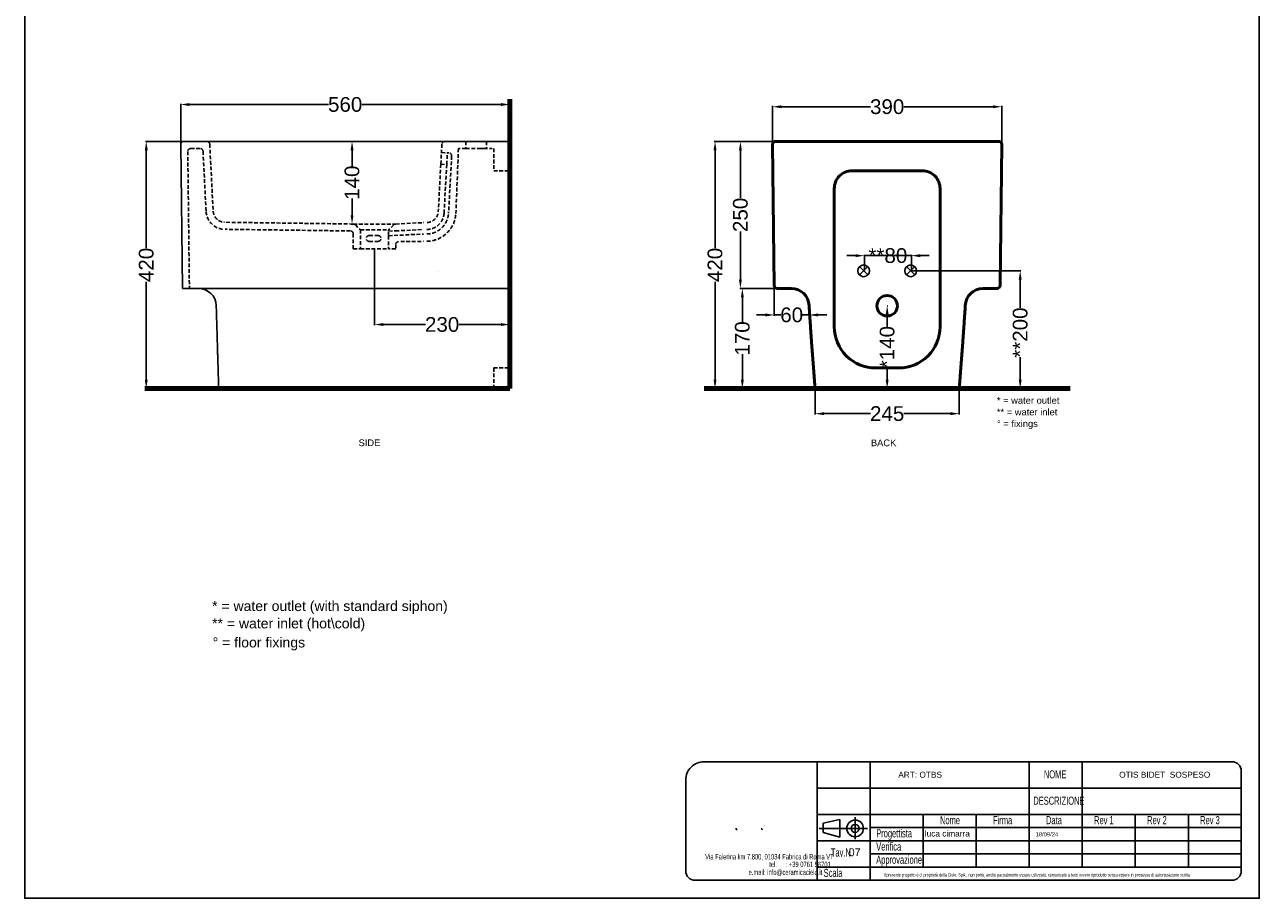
# Model space of a CAD drawing. Header units: millimetres. Extents: x -27314 to -21445, y -2449 to 6899.
# Tile 1 of 3: x -23545 to -21445, y -2449 to -964. Entities that reach past the tile are written whole.
import ezdxf

# ---------------------------------------------------------------- set-up
doc = ezdxf.new("R2010")
doc.units = ezdxf.units.MM
doc.header["$MEASUREMENT"] = 0
doc.linetypes.add('DASHED2', pattern=[9.525, 6.35, -3.175])
doc.layers.add('Attacchi_Scarico', color=2, linetype='Continuous')
doc.layers.add('Quote', color=4, linetype='Continuous')
for name, color, linetype, lineweight in [('Sezione', 1, 'Continuous', 50), ('sezione linea', 6, 'Continuous', 80), ('tratteggiate', 5, 'DASHED2', 0), ('Vista', 8, 'Continuous', 15)]:
    doc.layers.add(name, color=color, linetype=linetype, lineweight=lineweight)
doc.styles.add('SLDTEXTSTYLE1', font='TXT', dxfattribs={"width": 0.605})
doc.styles.get("Standard").update_dxf_attribs({"font": 'arial.ttf'})
doc.dimstyles.new('ISO-25', dxfattribs={"dimtxt": 25, "dimasz": 15, "dimexe": 1.25, "dimexo": 0.625, "dimtad": 0, "dimdec": 0, "dimrnd": 5, "dimtxsty": 'Standard', "dimcen": 2.5, "dimadec": 0, "dimazin": 0, "dimtfac": 1, "dimtdec": 0, "dimtmove": 0, "dimatfit": 3, "dimfxl": 1, "dimarcsym": 0})

# ---------------------------------------------------------------- blocks, each defined once
blk = doc.blocks.new('*D449')
at = {"layer": 'Defpoints', "color": 0, "transparency": 16777216}
for p in [(-23275.1, -1162.7), (-23338.6, -1582.7), (-23230.7, -1582.7)]:
    blk.add_point(p, dxfattribs=at)
at = {"layer": 'Quote', "color": 0, "lineweight": -2, "transparency": 16777216}
for p, q in [((-23275.7, -1162.7), (-23339.9, -1162.7)), ((-23338.6, -1177.7), (-23338.6, -1344)), ((-23338.6, -1567.7), (-23338.6, -1401.4)), ((-23231.4, -1582.7), (-23339.9, -1582.7))]:
    blk.add_line(p, q, dxfattribs=at)
at = {"layer": 'Quote', "color": 0, "transparency": 16777216}
for points in [[(-23341.1, -1177.7), (-23336.1, -1177.7), (-23338.6, -1162.7)], [(-23341.1, -1567.7), (-23336.1, -1567.7), (-23338.6, -1582.7)]]:
    blk.add_solid(points, dxfattribs=at)
at = {"layer": 'Quote', "color": 0, "transparency": 16777216, "insert": (-23338.6, -1372.7), "char_height": 25, "attachment_point": 5, "rotation": 90}
blk.add_mtext('420', dxfattribs=at)
blk = doc.blocks.new('*D457')
at = {"layer": 'Defpoints', "color": 0, "transparency": 16777216}
for p in [(-22328, -1162.7), (-22268.4, -1162.7), (-22265.1, -1412.5)]:
    blk.add_point(p, dxfattribs=at)
at = {"layer": 'Quote', "color": 0, "lineweight": -2, "transparency": 16777216}
for p, q in [((-22269, -1162.7), (-22329.2, -1162.7)), ((-22328, -1177.7), (-22328, -1259.2)), ((-22328, -1397.5), (-22328, -1316)), ((-22265.7, -1412.5), (-22329.2, -1412.5))]:
    blk.add_line(p, q, dxfattribs=at)
at = {"layer": 'Quote', "color": 0, "transparency": 16777216}
for points in [[(-22330.5, -1177.7), (-22325.5, -1177.7), (-22328, -1162.7)], [(-22330.5, -1397.5), (-22325.5, -1397.5), (-22328, -1412.5)]]:
    blk.add_solid(points, dxfattribs=at)
at = {"layer": 'Quote', "color": 0, "transparency": 16777216, "insert": (-22328, -1287.6), "char_height": 25, "attachment_point": 5, "rotation": 90}
blk.add_mtext('250', dxfattribs=at)
blk = doc.blocks.new('*D433')
at = {"layer": 'Defpoints', "color": 0, "transparency": 16777216}
for p in [(-22265.1, -1412.5), (-22324.7, -1582.7), (-22265.1, -1582.7)]:
    blk.add_point(p, dxfattribs=at)
at = {"layer": 'Quote', "color": 0, "lineweight": -2, "transparency": 16777216}
for p, q in [((-22265.7, -1412.5), (-22326, -1412.5)), ((-22324.7, -1427.5), (-22324.7, -1470.6)), ((-22324.7, -1567.7), (-22324.7, -1524.6)), ((-22265.7, -1582.7), (-22326, -1582.7))]:
    blk.add_line(p, q, dxfattribs=at)
at = {"layer": 'Quote', "color": 0, "transparency": 16777216}
for points in [[(-22327.2, -1427.5), (-22322.2, -1427.5), (-22324.7, -1412.5)], [(-22327.2, -1567.7), (-22322.2, -1567.7), (-22324.7, -1582.7)]]:
    blk.add_solid(points, dxfattribs=at)
at = {"layer": 'Quote', "color": 0, "transparency": 16777216, "insert": (-22324.7, -1497.6), "char_height": 25, "attachment_point": 5, "rotation": 90}
blk.add_mtext('170', dxfattribs=at)
blk = doc.blocks.new('*D434')
at = {"layer": 'Defpoints', "color": 0, "transparency": 16777216}
for p in [(-22268.4, -1162.7), (-22371.2, -1582.7), (-22265.1, -1582.7)]:
    blk.add_point(p, dxfattribs=at)
at = {"layer": 'Quote', "color": 0, "lineweight": -2, "transparency": 16777216}
for p, q in [((-22269, -1162.7), (-22372.5, -1162.7)), ((-22371.2, -1177.7), (-22371.2, -1344)), ((-22371.2, -1567.7), (-22371.2, -1401.4)), ((-22265.7, -1582.7), (-22372.5, -1582.7))]:
    blk.add_line(p, q, dxfattribs=at)
at = {"layer": 'Quote', "color": 0, "transparency": 16777216}
for points in [[(-22373.7, -1177.7), (-22368.7, -1177.7), (-22371.2, -1162.7)], [(-22373.7, -1567.7), (-22368.7, -1567.7), (-22371.2, -1582.7)]]:
    blk.add_solid(points, dxfattribs=at)
at = {"layer": 'Quote', "color": 0, "transparency": 16777216, "insert": (-22371.2, -1372.7), "char_height": 25, "attachment_point": 5, "rotation": 90}
blk.add_mtext('420', dxfattribs=at)
blk = doc.blocks.new('*D429')
at = {"layer": 'Attacchi_Scarico', "color": 0, "lineweight": -2, "transparency": 16777216}
for p, q in [((-22077.7, -1442.1), (-22077.1, -1442.1)), ((-22078.4, -1457.1), (-22078.4, -1477.2)), ((-22078.4, -1567.7), (-22078.4, -1547.5)), ((-22075.1, -1582.7), (-22079.6, -1582.7))]:
    blk.add_line(p, q, dxfattribs=at)
at = {"layer": 'Attacchi_Scarico', "color": 0, "transparency": 16777216}
for points in [[(-22080.9, -1457.1), (-22075.9, -1457.1), (-22078.4, -1442.1)], [(-22080.9, -1567.7), (-22075.9, -1567.7), (-22078.4, -1582.7)]]:
    blk.add_solid(points, dxfattribs=at)
at = {"layer": 'Defpoints', "color": 0, "transparency": 16777216}
for p in [(-22078.4, -1442.1), (-22078.4, -1442.1), (-22074.5, -1582.7)]:
    blk.add_point(p, dxfattribs=at)
at = {"layer": 'Attacchi_Scarico', "color": 0, "transparency": 16777216, "insert": (-22078.4, -1512.4), "char_height": 25, "attachment_point": 5, "rotation": 90}
blk.add_mtext('*140', dxfattribs=at)
blk = doc.blocks.new('*D430')
at = {"layer": 'Attacchi_Scarico', "color": 0, "lineweight": -2, "transparency": 16777216}
for p, q in [((-22036.6, -1382.7), (-21850.9, -1382.7)), ((-21852.1, -1397.7), (-21852.1, -1445.7)), ((-21852.1, -1567.7), (-21852.1, -1529.6)), ((-22067.5, -1582.7), (-21850.9, -1582.7))]:
    blk.add_line(p, q, dxfattribs=at)
at = {"layer": 'Attacchi_Scarico', "color": 0, "transparency": 16777216}
for points in [[(-21854.6, -1397.7), (-21849.6, -1397.7), (-21852.1, -1382.7)], [(-21854.6, -1567.7), (-21849.6, -1567.7), (-21852.1, -1582.7)]]:
    blk.add_solid(points, dxfattribs=at)
at = {"layer": 'Defpoints', "color": 0, "transparency": 16777216}
for p in [(-22037.2, -1382.7), (-21852.1, -1382.7), (-22068.2, -1582.7)]:
    blk.add_point(p, dxfattribs=at)
at = {"layer": 'Attacchi_Scarico', "color": 0, "transparency": 16777216, "insert": (-21852.1, -1487.7), "char_height": 25, "attachment_point": 5, "rotation": 90}
blk.add_mtext('**200', dxfattribs=at)
blk = doc.blocks.new('*D431')
at = {"layer": 'Attacchi_Scarico', "color": 0, "lineweight": -2, "transparency": 16777216}
for p, q in [((-22132.2, -1356.9), (-22147.2, -1356.9)), ((-22117.2, -1382), (-22117.2, -1355.7)), ((-22117.2, -1356.9), (-22037.2, -1356.9)), ((-22037.2, -1382), (-22037.2, -1355.7)), ((-22022.2, -1356.9), (-22007.2, -1356.9))]:
    blk.add_line(p, q, dxfattribs=at)
at = {"layer": 'Attacchi_Scarico', "color": 0, "transparency": 16777216}
for points in [[(-22132.2, -1354.4), (-22132.2, -1359.4), (-22117.2, -1356.9)], [(-22022.2, -1354.4), (-22022.2, -1359.4), (-22037.2, -1356.9)]]:
    blk.add_solid(points, dxfattribs=at)
at = {"layer": 'Defpoints', "color": 0, "transparency": 16777216}
for p in [(-22037.2, -1356.9), (-22117.2, -1382.7), (-22037.2, -1382.7)]:
    blk.add_point(p, dxfattribs=at)
at = {"layer": 'Attacchi_Scarico', "color": 0, "transparency": 16777216, "insert": (-22077.2, -1356.9), "char_height": 25, "attachment_point": 5}
blk.add_mtext('**80', dxfattribs=at)
blk = doc.blocks.new('*D451')
at = {"layer": 'Defpoints', "color": 0, "transparency": 16777216}
for p in [(-23280.1, -1100), (-23280.1, -1167.7), (-22720.4, -1162.7)]:
    blk.add_point(p, dxfattribs=at)
at = {"layer": 'Quote', "color": 0, "lineweight": -2, "transparency": 16777216}
for p, q in [((-23280.1, -1167), (-23280.1, -1098.8)), ((-23265.1, -1100), (-23028.5, -1100)), ((-22735.4, -1100), (-22972.1, -1100)), ((-22720.4, -1162), (-22720.4, -1098.8))]:
    blk.add_line(p, q, dxfattribs=at)
at = {"layer": 'Quote', "color": 0, "transparency": 16777216}
for points in [[(-23265.1, -1097.5), (-23265.1, -1102.5), (-23280.1, -1100)], [(-22735.4, -1097.5), (-22735.4, -1102.5), (-22720.4, -1100)]]:
    blk.add_solid(points, dxfattribs=at)
at = {"layer": 'Quote', "color": 0, "transparency": 16777216, "insert": (-23000.3, -1100), "char_height": 25, "attachment_point": 5}
blk.add_mtext('560', dxfattribs=at)
blk = doc.blocks.new('*D447')
at = {"layer": 'Defpoints', "color": 0, "transparency": 16777216}
for p in [(-21883.4, -1103.8), (-22273.4, -1167.7), (-21883.4, -1167.7)]:
    blk.add_point(p, dxfattribs=at)
at = {"layer": 'Quote', "color": 0, "lineweight": -2, "transparency": 16777216}
for p, q in [((-22273.4, -1167), (-22273.4, -1102.5)), ((-22258.4, -1103.8), (-22106.6, -1103.8)), ((-21898.4, -1103.8), (-22050.2, -1103.8)), ((-21883.4, -1167), (-21883.4, -1102.5))]:
    blk.add_line(p, q, dxfattribs=at)
at = {"layer": 'Quote', "color": 0, "transparency": 16777216}
for points in [[(-22258.4, -1101.3), (-22258.4, -1106.3), (-22273.4, -1103.8)], [(-21898.4, -1101.3), (-21898.4, -1106.3), (-21883.4, -1103.8)]]:
    blk.add_solid(points, dxfattribs=at)
at = {"layer": 'Quote', "color": 0, "transparency": 16777216, "insert": (-22078.4, -1103.8), "char_height": 25, "attachment_point": 5}
blk.add_mtext('390', dxfattribs=at)
blk = doc.blocks.new('*D452')
at = {"layer": 'Defpoints', "color": 0, "transparency": 16777216}
for p in [(-22950.4, -1345.1), (-22720.4, -1412.7), (-22950.4, -1474)]:
    blk.add_point(p, dxfattribs=at)
at = {"layer": 'Quote', "color": 0, "lineweight": -2, "transparency": 16777216}
for p, q in [((-22950.4, -1345.7), (-22950.4, -1475.3)), ((-22720.4, -1413.3), (-22720.4, -1475.3)), ((-22935.4, -1474), (-22863.8, -1474)), ((-22735.4, -1474), (-22807, -1474))]:
    blk.add_line(p, q, dxfattribs=at)
at = {"layer": 'Quote', "color": 0, "transparency": 16777216}
for points in [[(-22935.4, -1471.5), (-22935.4, -1476.5), (-22950.4, -1474)], [(-22735.4, -1471.5), (-22735.4, -1476.5), (-22720.4, -1474)]]:
    blk.add_solid(points, dxfattribs=at)
at = {"layer": 'Quote', "color": 0, "transparency": 16777216, "insert": (-22835.4, -1474), "char_height": 25, "attachment_point": 5}
blk.add_mtext('230', dxfattribs=at)
blk = doc.blocks.new('*D470')
at = {"layer": 'Defpoints', "color": 0, "transparency": 16777216}
for p in [(-22988.6, -1162.7), (-22986.7, -1162.7), (-22986.7, -1303.1)]:
    blk.add_point(p, dxfattribs=at)
at = {"layer": 'Quote', "color": 0, "lineweight": -2, "transparency": 16777216}
for p, q in [((-22987.3, -1162.7), (-22989.9, -1162.7)), ((-22988.6, -1177.7), (-22988.6, -1205.9)), ((-22988.6, -1288.1), (-22988.6, -1259.9)), ((-22987.3, -1303.1), (-22989.9, -1303.1))]:
    blk.add_line(p, q, dxfattribs=at)
at = {"layer": 'Quote', "color": 0, "transparency": 16777216}
for points in [[(-22991.1, -1177.7), (-22986.1, -1177.7), (-22988.6, -1162.7)], [(-22991.1, -1288.1), (-22986.1, -1288.1), (-22988.6, -1303.1)]]:
    blk.add_solid(points, dxfattribs=at)
at = {"layer": 'Quote', "color": 0, "transparency": 16777216, "insert": (-22988.6, -1232.9), "char_height": 25, "attachment_point": 5, "rotation": 90}
blk.add_mtext('140', dxfattribs=at)
blk = doc.blocks.new('*D486')
at = {"layer": 'Defpoints', "color": 0, "transparency": 16777216}
for p in [(-22270.4, -1407.6), (-22211.2, -1441.8), (-22270.4, -1457.7)]:
    blk.add_point(p, dxfattribs=at)
at = {"layer": 'Quote', "color": 0, "lineweight": -2, "transparency": 16777216}
for p, q in [((-22270.4, -1408.2), (-22270.4, -1459)), ((-22211.2, -1442.4), (-22211.2, -1459)), ((-22285.4, -1457.7), (-22300.4, -1457.7)), ((-22270.4, -1457.7), (-22259.4, -1457.7)), ((-22211.2, -1457.7), (-22222.3, -1457.7)), ((-22196.2, -1457.7), (-22181.2, -1457.7))]:
    blk.add_line(p, q, dxfattribs=at)
at = {"layer": 'Quote', "color": 0, "transparency": 16777216}
for points in [[(-22285.4, -1455.2), (-22285.4, -1460.2), (-22270.4, -1457.7)], [(-22196.2, -1455.2), (-22196.2, -1460.2), (-22211.2, -1457.7)]]:
    blk.add_solid(points, dxfattribs=at)
at = {"layer": 'Quote', "color": 0, "transparency": 16777216, "insert": (-22240.8, -1457.7), "char_height": 25, "attachment_point": 5}
blk.add_mtext('60', dxfattribs=at)
blk = doc.blocks.new('*D489')
at = {"layer": 'Defpoints', "color": 0, "transparency": 16777216}
for p in [(-22200.9, -1582.7), (-21955.9, -1582.7), (-21955.9, -1625.5)]:
    blk.add_point(p, dxfattribs=at)
at = {"layer": 'Quote', "color": 0, "lineweight": -2, "transparency": 16777216}
for p, q in [((-22200.9, -1583.3), (-22200.9, -1626.8)), ((-21955.9, -1583.3), (-21955.9, -1626.8)), ((-22185.9, -1625.5), (-22106.9, -1625.5)), ((-21970.9, -1625.5), (-22049.8, -1625.5))]:
    blk.add_line(p, q, dxfattribs=at)
at = {"layer": 'Quote', "color": 0, "transparency": 16777216}
for points in [[(-22185.9, -1623), (-22185.9, -1628), (-22200.9, -1625.5)], [(-21970.9, -1623), (-21970.9, -1628), (-21955.9, -1625.5)]]:
    blk.add_solid(points, dxfattribs=at)
at = {"layer": 'Quote', "color": 0, "transparency": 16777216, "insert": (-22078.4, -1625.5), "char_height": 25, "attachment_point": 5}
blk.add_mtext('245', dxfattribs=at)

msp = doc.modelspace()

# ---------------------------------------------------------------- linework, layer by layer
at = {"layer": 'Attacchi_Scarico'}
for p, q in [((-22111.3, -1389.7), (-22125.4, -1375.6)), ((-22125.4, -1389.7), (-22111.3, -1375.6)), ((-22031.3, -1389.7), (-22045.4, -1375.6)), ((-22045.4, -1389.7), (-22031.3, -1375.6))]:
    msp.add_line(p, q, dxfattribs=at)
for centre in [(-22118.4, -1382.7), (-22038.4, -1382.7)]:
    msp.add_circle(centre, 10, dxfattribs=at)
at = {"layer": 'Quote'}
for p, q in [((-21926.9, -2306.7), (-21926.9, -2396.3)), ((-21836.7, -2306.7), (-21836.7, -2396.3)), ((-21746.5, -2306.7), (-21746.5, -2396.3)), ((-21656.3, -2306.7), (-21656.3, -2396.3)), ((-21566.1, -2306.7), (-21566.1, -2396.3)), ((-22111.9, -2330.5), (-22193.9, -2330.5)), ((-22187.5, -2321.7), (-22158.7, -2315.5)), ((-22187.5, -2330.5), (-22187.5, -2321.7)), ((-22187.5, -2330.5), (-22187.5, -2337.4)), ((-22158.7, -2330.5), (-22158.7, -2315.5)), ((-22158.7, -2330.5), (-22158.7, -2345.5)), ((-22132.9, -2330.5), (-22132.9, -2311.6)), ((-22132.9, -2330.5), (-22132.9, -2348.7)), ((-22107.2, -2329.1), (-21476, -2329.1)), ((-22187.5, -2337.4), (-22158.7, -2345.5)), ((-22107.2, -2351.5), (-21476, -2351.5)), ((-22107.2, -2373.9), (-21476, -2373.9)), ((-22017, -2396.3), (-21476, -2396.3))]:
    msp.add_line(p, q, dxfattribs=at)
msp.add_lwpolyline([(-23545.4, 520.7), (-21445.4, 520.7), (-21445.4, -2449.3), (-23545.4, -2449.3), (-23545.4, 520.7)], dxfattribs=at)
for points in [[(-22389.9, -2217.1), (-22197.4, -2217.1), (-22197.4, -2418.7), (-22405.2, -2418.7, -0.414214), (-22421, -2402.9), (-22421, -2248.1, -0.414214)], [(-21746.5, -2217.1), (-21491.7, -2217.1, -0.414214), (-21476, -2232.9), (-21476, -2261.9), (-21746.5, -2261.9)]]:
    msp.add_lwpolyline(points, format="xyb", close=True, dxfattribs=at)
for points in [[(-22197.4, -2217.1), (-21836.7, -2217.1), (-21836.7, -2261.9), (-22197.4, -2261.9)], [(-22107.2, -2261.9), (-22197.4, -2261.9), (-22197.4, -2217.1), (-22107.2, -2217.1)], [(-22107.2, -2217.1), (-21836.7, -2217.1), (-21836.7, -2261.9), (-22107.2, -2261.9)], [(-21746.5, -2261.9), (-21836.7, -2261.9), (-21836.7, -2217.1), (-21746.5, -2217.1)], [(-22107.2, -2306.7), (-22197.4, -2306.7), (-22197.4, -2261.9), (-22107.2, -2261.9)], [(-22197.4, -2261.9), (-21836.7, -2261.9), (-21836.7, -2306.7), (-22197.4, -2306.7)], [(-22107.2, -2261.9), (-21836.7, -2261.9), (-21836.7, -2306.7), (-22107.2, -2306.7)], [(-21746.5, -2261.9), (-21476, -2261.9), (-21476, -2306.7), (-21746.5, -2306.7)], [(-22107.2, -2396.3), (-22197.4, -2396.3), (-22197.4, -2306.7), (-22107.2, -2306.7)], [(-22107.2, -2306.7), (-22017, -2306.7), (-22017, -2396.3), (-22107.2, -2396.3)], [(-22017, -2306.7), (-21476, -2306.7), (-21476, -2396.3), (-22017, -2396.3)], [(-22197.4, -2396.3), (-22107.2, -2396.3), (-22107.2, -2351.5), (-22197.4, -2351.5)], [(-22107.2, -2396.3), (-22197.4, -2396.3), (-22197.4, -2418.7), (-22107.2, -2418.7)]]:
    msp.add_lwpolyline(points, close=True, dxfattribs=at)
msp.add_lwpolyline([(-22197.4, -2418.7), (-21491.7, -2418.7, 0.414214), (-21476, -2402.9), (-21476, -2396.3)], format="xyb", dxfattribs=at)
for radius in [14.2, 6.84]:
    msp.add_circle((-22132.9, -2330.5), radius, dxfattribs=at)
for points in [[(-22336.4, -2331.3), (-22336.4, -2331.3), (-22334, -2331.3), (-22334, -2331.3)], [(-22334, -2332.2), (-22334, -2332.9), (-22334.2, -2333.4), (-22334.5, -2333.7)], [(-22292.9, -2331.4), (-22292.9, -2331.4), (-22291.1, -2331.4), (-22291.1, -2331.4)], [(-22291.1, -2331.9), (-22291.1, -2332.5), (-22291.2, -2332.8), (-22291.5, -2333)]]:
    msp.add_open_spline(points, degree=3, dxfattribs=at)
at = {"layer": 'Sezione'}
for p, q in [((-22273.4, -1167.7), (-22270.4, -1407.6)), ((-22268.4, -1162.7), (-21888.4, -1162.7)), ((-21883.4, -1167.7), (-21886.3, -1407.7)), ((-22265.4, -1412.5), (-22241.7, -1412.5)), ((-21915.5, -1412.5), (-21891.3, -1412.6))]:
    msp.add_line(p, q, dxfattribs=at)
msp.add_lwpolyline([(-22018.4, -1212.7), (-22138.4, -1212.7, 0.414214), (-22168.4, -1242.7), (-22168.4, -1477.7, 0.414214), (-22098.4, -1547.7), (-22058.4, -1547.7, 0.414214), (-21988.4, -1477.7), (-21988.4, -1242.7, 0.414214)], format="xyb", close=True, dxfattribs=at)
msp.add_circle((-22078.4, -1442.1), 17.5, dxfattribs=at)
for centre, radius, start, end in [((-22268.4, -1167.7), 5, 90, 180), ((-21888.4, -1167.7), 5, 0, 90), ((-22265.4, -1407.5), 5, 180.702, 270), ((-22241.5, -1442.8), 30.3, 1.8858, 89.5102), ((-21915.2, -1442.8), 30.3, 90.4898, 178.1142), ((-21891.3, -1407.6), 5, 269.711, 359.2985)]:
    msp.add_arc(centre, radius, start, end, dxfattribs=at)
for points in [[(-22200.9, -1582.7), (-22207.1, -1506.7), (-22211.2, -1441.8)], [(-21955.9, -1582.7), (-21949.7, -1506.7), (-21945.5, -1441.8)]]:
    msp.add_open_spline(points, degree=2, dxfattribs=at)
at = {"layer": 'sezione linea'}
for p, q in [((-22720.4, -1091), (-22720.4, -1582.7)), ((-22720.4, -1582.7), (-23341, -1582.7)), ((-21767.2, -1582.7), (-22389.6, -1582.7))]:
    msp.add_line(p, q, dxfattribs=at)
at = {"layer": 'tratteggiate', "linetype": 'DASHED2', "lineweight": -3}
for p, q in [((-23263, -1174.7), (-23247.1, -1174.7)), ((-23230.7, -1167.4), (-23224.8, -1281.2)), ((-22835.7, -1167.4), (-22836.5, -1181.5)), ((-22807.6, -1174.6), (-22812, -1285.2)), ((-22795.1, -1174.6), (-22807.6, -1174.6)), ((-22795.1, -1162.7), (-22795.1, -1174.6)), ((-22795.1, -1174.6), (-22760.1, -1174.6)), ((-22773.8, -1174.6), (-22750.4, -1174.6)), ((-22760.1, -1162.7), (-22760.1, -1174.6)), ((-22747.6, -1174.6), (-22747.6, -1212.7)), ((-23268, -1179.7), (-23265.2, -1412.5)), ((-23242.1, -1179.4), (-23236.8, -1281.8)), ((-22837.6, -1201.5), (-22836.5, -1181.5)), ((-22836.5, -1181.5), (-22823.9, -1182.2)), ((-22827.6, -1202.1), (-22826.5, -1182.1)), ((-22819.2, -1187.5), (-22824.4, -1284.5)), ((-22837.6, -1201.5), (-22841.9, -1281.8)), ((-22837.6, -1201.5), (-22827.6, -1202.1)), ((-22827.6, -1202.1), (-22832, -1284.1)), ((-22747.6, -1212.7), (-22720.4, -1212.7)), ((-22986.7, -1303.1), (-23203.9, -1300.2)), ((-22914.5, -1303.1), (-22866.4, -1300.7)), ((-22991.4, -1314.9), (-23204.4, -1312.1)), ((-22986.5, -1319.9), (-22986.5, -1345.1)), ((-22986.5, -1319.9), (-22986.5, -1345.1)), ((-22986.4, -1303.1), (-22914.4, -1303.1)), ((-22983, -1304.6), (-22974.4, -1313.1)), ((-22974.4, -1313.1), (-22974.4, -1345.1)), ((-22974.4, -1313.2), (-22926.4, -1313.2)), ((-22959.4, -1322.6), (-22944.4, -1322.6)), ((-22917.8, -1304.6), (-22926.4, -1313.1)), ((-22926.4, -1313.1), (-22926.4, -1315)), ((-22926.4, -1315), (-22914.5, -1314.9)), ((-22926.4, -1323.1), (-22926.4, -1315)), ((-22926.4, -1323.1), (-22867, -1320.1)), ((-22914.6, -1314.9), (-22867.1, -1312.5)), ((-22959.4, -1332.6), (-22944.4, -1332.6)), ((-22926.4, -1323.1), (-22926.4, -1345.1)), ((-22914.3, -1338.1), (-22914.3, -1345.1)), ((-22905.8, -1333.1), (-22866.9, -1332.5)), ((-22986.5, -1345.1), (-22974.4, -1345.1)), ((-22974.4, -1345.1), (-22926.4, -1345.1)), ((-22914.3, -1345.1), (-22926.4, -1345.1)), ((-23277.2, -1412.7), (-23265.2, -1412.5))]:
    msp.add_line(p, q, dxfattribs=at)
msp.add_lwpolyline([(-22747.6, -1547.7), (-22720.4, -1547.7), (-22720.4, -1582.7), (-22747.6, -1582.7)], close=True, dxfattribs=at)
for centre, radius, start, end in [((-23263, -1179.7), 5, 90, 180.7015), ((-23247.1, -1179.7), 5, 3, 90), ((-23235.7, -1167.7), 5, 3, 90), ((-22830.7, -1167.7), 5, 90, 177), ((-22824.2, -1187.2), 5, 356.9125, 86.8273), ((-23204.8, -1280.2), 32, 183, 267.8501), ((-23204.8, -1280.2), 20, 183, 267.8501), ((-22862, -1282.5), 30, 270.7819, 356.9125), ((-22862, -1282.5), 37.6, 270.7819, 356.9125), ((-22862, -1282.5), 50, 270.7819, 356.9125), ((-22861.9, -1280.7), 20, 272.9005, 356.9125), ((-22991.5, -1319.9), 5, 0, 87.8501), ((-22986.5, -1308.1), 5, 45.0257, 88.9472), ((-22959.4, -1327.6), 5, 90, 270), ((-22944.4, -1327.6), 5, 270, 90), ((-22914.3, -1308.1), 5, 91.0528, 134.9743), ((-22909.3, -1338.1), 5, 90.7819, 180)]:
    msp.add_arc(centre, radius, start, end, dxfattribs=at)
at = {"layer": 'Vista', "color": 8, "lineweight": -3}
for p, q in [((-23280.1, -1167.7), (-23277.2, -1412.7)), ((-22720.4, -1162.7), (-23275.1, -1162.7)), ((-22720.4, -1412.7), (-22720.4, -1162.7)), ((-22720.4, -1412.7), (-23277.2, -1412.7))]:
    msp.add_line(p, q, dxfattribs=at)
for centre, radius, start, end in [((-23275.1, -1167.7), 5, 90, 180.6875), ((-23249.6, -1442.7), 30, 1.6847, 90)]:
    msp.add_arc(centre, radius, start, end, dxfattribs=at)
for points, degree in [([(-23277.5, -1383.5), (-23277.5, -1383.5), (-23277.5, -1383.5), (-23277.5, -1383.5)], 3), ([(-22841, -1383.5), (-22841, -1383.5), (-22841, -1383.5), (-22841, -1383.5)], 3), ([(-23215.4, -1583.3), (-23217.5, -1512.5), (-23219.6, -1441.8)], 2)]:
    msp.add_open_spline(points, degree=degree, dxfattribs=at)

# ---------------------------------------------------------------- texts
at = {"layer": 'Attacchi_Scarico'}
for s, height, p in [('* = water outlet ', 11.377, (-21891.8, -1608.7)), ('** = water inlet ', 11.377, (-21891.8, -1628.4)), ('° = fixings ', 11.377, (-21891.6, -1648.2)), ('SIDE', 11.38, (-22977.5, -1680.7)), ('BACK', 11.38, (-22106.1, -1680.8)), ('* = water outlet (with standard siphon) ', 17.065, (-23226.7, -1961)), ('** = water inlet (hot\\cold)', 17.065, (-23226.7, -1990.5)), ('° = floor fixings ', 17.065, (-23225.7, -2022.9))]:
    msp.add_text(s, height=height, dxfattribs=at).set_placement(p)
at = {"layer": 'Quote', "attachment_point": 1}
for s, width, gutter_width, insert, char_height in [('ART: OTBS', 598.989, 12.5, (-22059.5, -2234.2), 10.08), ('OTIS BIDET  SOSPESO', 598.989, 12.5, (-21683.7, -2234.2), 10.08), ('\\pxi-2,l3,t3;{\\fArial|b0|i0|c0|p34;luca cimarra}', 226.187, 12.5, (-22024.5, -2334.2), 10.08), ('{\\f@Arial Unicode MS|b0|i0|c0|p34;18/09/24}', 5.787, 8.75, (-21825.9, -2337), 7.056), ('\\pxi-2,l3,t3;07', 226.187, 12.5, (-22157, -2364.4), 13.104)]:
    msp.add_mtext_dynamic_manual_height_columns(s, width=width, gutter_width=gutter_width, heights=[0], dxfattribs=dict(at, insert=insert, char_height=char_height))
at = {"layer": 'Quote', "attachment_point": 1, "style": 'SLDTEXTSTYLE1'}
for s, insert, char_height in [('{\\fArial|b0|i0|c0|p34;NOME}', (-21811.8, -2231.7), 13.792), ('{\\fArial|b0|i0|c0|p34;DESCRIZIONE}', (-21829.8, -2276.5), 13.792), ('{\\fArial|b0|i0|c0|p34;Nome}', (-21988.5, -2309.6), 13.792), ('{\\fArial|b0|i0|c0|p34;Firma}', (-21898.3, -2309.6), 13.792), ('{\\fArial|b0|i0|c0|p34;Data}', (-21808.2, -2309.6), 13.792), ('{\\fArial|b0|i0|c0|p34;Rev 1}', (-21726.4, -2309.6), 13.792), ('{\\fArial|b0|i0|c0|p34;Rev 2}', (-21636.2, -2309.6), 13.792), ('{\\fArial|b0|i0|c0|p34;Rev 3}', (-21546, -2309.6), 13.792), ('{\\fArial|b0|i0|c0|p34;Progettista}', (-22097, -2332), 13.792), ('\\pxi-3,l4,t4;{\\fArial|b0|i0|c0|p34;Tav.N.}', (-22187.9, -2364.6), 13.792), ('{\\fArial|b0|i0|c0|p34;Verifica}', (-22097, -2354.4), 13.792), ('{\\fArial|b0|i0|c0|p34;Via Falerina km 7.800, 01034 Fabrica di Roma VT }', (-22387.9, -2374), 9.309), ('\\pxi-0.58224,l1.5822,t1.5822;{\\fArial|b0|i0|c0|p34;tel.^I: +39 0761 56701}', (-22288.3, -2387), 9.309), ('{\\fArial|b0|i0|c0|p34;Approvazione}', (-22097, -2376.8), 13.792), ('{\\fArial|b0|i0|c0|p34;e.mail: info@ceramicacielo.it}', (-22314, -2400.4), 9.309), ('{\\fArial|b0|i0|c0|p34;Scala}', (-22186.4, -2399.2), 13.792), ('{\\f@Arial Unicode MS|b0|i0|c0|p34;Il presente progetto è di proprietà della Cielo. SpA ; non potrà, anche parzialmente essere utilizzato, comunicato a terzi ovvero riprodotto senza essere in possesso di autorizzazione scritta}', (-22084.5, -2406.4), 5.9576)]:
    msp.add_mtext(s, dxfattribs=dict(at, insert=insert, char_height=char_height))

# ---------------------------------------------------------------- dimensions: what is measured, and where the dimension line sits
at = {"layer": 'Attacchi_Scarico'}
dim = msp.add_linear_dim(base=(-22037.2, -1356.9), p1=(-22117.2, -1382.7), p2=(-22037.2, -1382.7), text='**<>', dimstyle='ISO-25', override={"dimtmove": 2}, dxfattribs=at)
dim.commit()
dim.dimension.update_dxf_attribs({"geometry": '*D431', "text_midpoint": (-22077.2, -1356.9), "dimtype": 160})
dim = msp.add_linear_dim(base=(-21852.1, -1382.7), p1=(-22068.2, -1582.7), p2=(-22037.2, -1382.7), angle=90, text='**<>', dimstyle='ISO-25', override={"dimtmove": 2}, dxfattribs=at)
dim.commit()
dim.dimension.update_dxf_attribs({"geometry": '*D430', "text_midpoint": (-21852.1, -1487.7), "dimtype": 160})
dim = msp.add_linear_dim(base=(-22078.4, -1442.1), p1=(-22074.5, -1582.7), p2=(-22078.4, -1442.1), angle=90, text='*<>', dimstyle='ISO-25', override={"dimtmove": 2}, dxfattribs=at)
dim.commit()
dim.dimension.update_dxf_attribs({"geometry": '*D429', "text_midpoint": (-22078.4, -1512.4)})
at = {"layer": 'Quote'}
for base, p1, p2, picture, middle in [((-23280.1, -1100), (-22720.4, -1162.7), (-23280.1, -1167.7), '*D451', (-23000.3, -1100)), ((-21883.4, -1103.8), (-22273.4, -1167.7), (-21883.4, -1167.7), '*D447', (-22078.4, -1103.8)), ((-22950.4, -1474), (-22720.4, -1412.7), (-22950.4, -1345.1), '*D452', (-22835.4, -1474)), ((-22270.4, -1457.7), (-22211.2, -1441.8), (-22270.4, -1407.6), '*D486', (-22240.8, -1457.7))]:
    dim = msp.add_linear_dim(base=base, p1=p1, p2=p2, dimstyle='ISO-25', dxfattribs=at)
    dim.commit()
    dim.dimension.update_dxf_attribs({"geometry": picture, "text_midpoint": middle})
for base, p1, p2, picture, middle in [((-23338.6, -1582.7), (-23275.1, -1162.7), (-23230.7, -1582.7), '*D449', (-23338.6, -1372.7)), ((-22988.6, -1162.7), (-22986.7, -1303.1), (-22986.7, -1162.7), '*D470', (-22988.6, -1232.9)), ((-22371.2, -1582.7), (-22268.4, -1162.7), (-22265.1, -1582.7), '*D434', (-22371.2, -1372.7)), ((-22328, -1162.7), (-22265.1, -1412.5), (-22268.4, -1162.7), '*D457', (-22328, -1287.6)), ((-22324.7, -1582.7), (-22265.1, -1412.5), (-22265.1, -1582.7), '*D433', (-22324.7, -1497.6))]:
    dim = msp.add_linear_dim(base=base, p1=p1, p2=p2, angle=90, dimstyle='ISO-25', dxfattribs=at)
    dim.commit()
    dim.dimension.update_dxf_attribs({"geometry": picture, "text_midpoint": middle})
dim = msp.add_linear_dim(base=(-21955.9, -1625.5), p1=(-22200.9, -1582.7), p2=(-21955.9, -1582.7), text='245', dimstyle='ISO-25', dxfattribs=at)
dim.commit()
dim.dimension.update_dxf_attribs({"geometry": '*D489', "text_midpoint": (-22078.4, -1625.5)})

doc.saveas('drawing.dxf')
